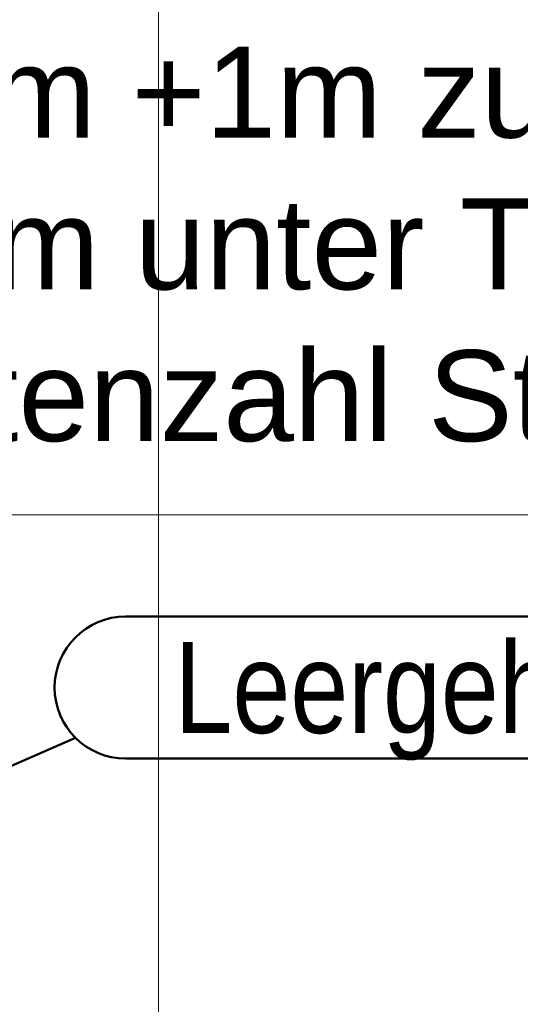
# Model space of a CAD drawing. Extents: x -420 to 300, y 62 to 1112.
# Tile 100 of 256: x -298 to -290, y 432 to 449. Entities that reach past the tile are written whole.
import ezdxf

# ---------------------------------------------------------------- set-up
doc = ezdxf.new("R2010")
doc.units = 0
doc.layers.get('0').update_dxf_attribs({"lineweight": 13})
doc.layers.add('00_E_ST_Handlaufleuchte_Kabel_Text', color=7, linetype='Continuous', lineweight=13)
doc.layers.add('ConnectionPoints', color=7, linetype='Continuous', lineweight=50)
doc.layers.add('60- 61 allgemeine Ausstattung- 4 Terrassen', color=9, linetype='Continuous', lineweight=9, true_color=0x808080)
doc.styles.get("Standard").update_dxf_attribs({"font": 'ARIALN.TTF'})

# ---------------------------------------------------------------- blocks, each defined once
blk = doc.blocks.new('Referenz-A06CPUWNL0', base_point=(-395.238, 76.953))
at = {"layer": '60- 61 allgemeine Ausstattung- 4 Terrassen', "color": 0}
for p, q in [((-295.998, 379.253), (-295.998, 766.053)), ((-307.498, 440.653), (3.502, 440.653))]:
    blk.add_line(p, q, dxfattribs=at)
blk = doc.blocks.new('Bauteilbeschriftung-A06CPV6DL0', base_point=(-299.916, 435.654))
at = {"color": 0, "lineweight": -2}
for p, q in [((-296.577, 438.863), (-279.826, 438.863)), ((-279.826, 436.363), (-296.577, 436.363))]:
    blk.add_line(p, q, dxfattribs=at)
at = {"color": 0, "linetype": 'ByBlock', "lineweight": -2, "ltscale": 0.5}
blk.add_line((-297.461, 436.729), (-299.916, 435.654), dxfattribs=at)
at = {"color": 0, "lineweight": -2}
for major_axis in [(0, 1.25), (-1.25, 0)]:
    blk.add_ellipse((-296.577, 437.613), major_axis=major_axis, ratio=1, start_param=0, end_param=1.570796, dxfattribs=at)
at = {"color": 0, "linetype": 'ByBlock', "lineweight": -2, "ltscale": 0.5, "insert": (-295.717, 438.413), "char_height": 1.6, "attachment_point": 1}
blk.add_mtext('{\\fArial Narrow;Leergehäuse IP66}', dxfattribs=at)

msp = doc.modelspace()

# ---------------------------------------------------------------- block references
at = {"color": 8, "lineweight": 13, "ltscale": 0.13, "true_color": 0x808080}
msp.add_blockref('Referenz-A06CPUWNL0', (-395.238, 76.953), dxfattribs=at)
at = {"layer": 'ConnectionPoints', "ltscale": 0.5}
msp.add_blockref('Bauteilbeschriftung-A06CPV6DL0', (-299.916, 435.654), dxfattribs=at)

# ---------------------------------------------------------------- texts
at = {"layer": '00_E_ST_Handlaufleuchte_Kabel_Text', "ltscale": 0.13, "char_height": 1.6, "attachment_point": 1}
for s, insert in [('{\\fArial;13,15 m +1m zum Boden = 14,15 m}', (-305.173, 448.895)), ('{\\fArial;+0,25 m unter Terrasse = 14,40 m}', (-305.173, 446.223)), ('{\\fArial;Leuchtenzahl Strang: 6 Stk.}', (-305.173, 443.551))]:
    msp.add_mtext(s, dxfattribs=dict(at, insert=insert))

doc.saveas('drawing.dxf')
